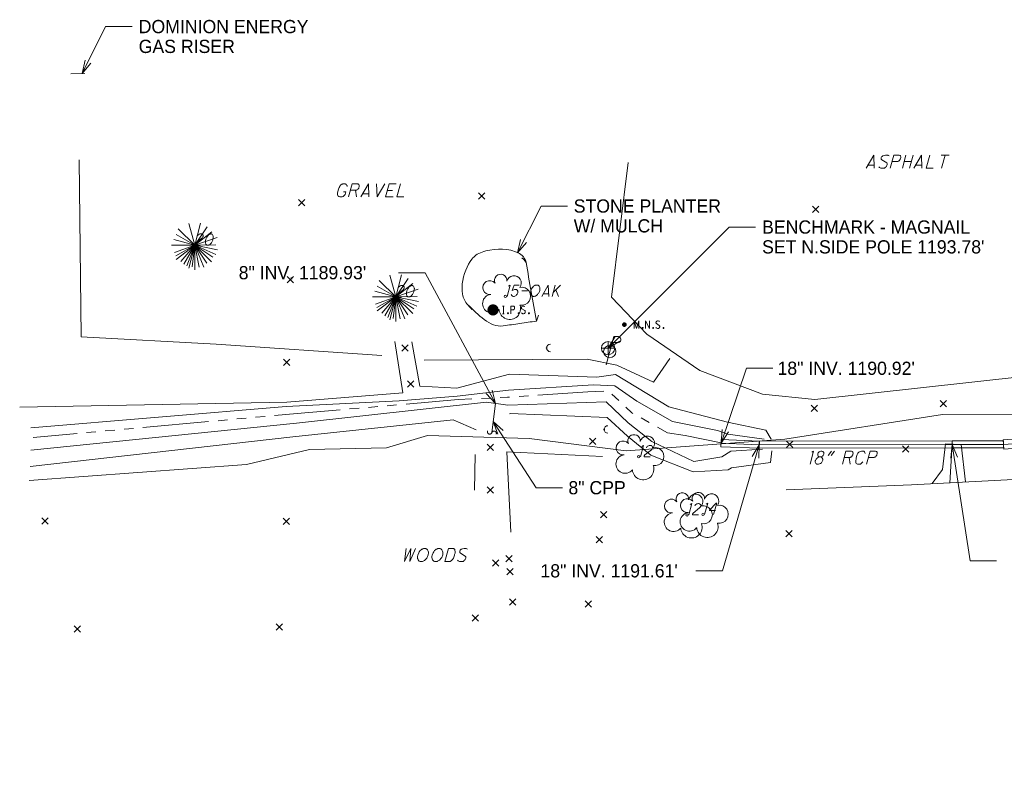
# Model space of a CAD drawing. Extents: x 2286160 to 2289356, y 637815 to 640647.
# Tile 39 of 52: x 2286945 to 2287154, y 640145 to 640307. Entities that reach past the tile are written whole.
import ezdxf

# ---------------------------------------------------------------- set-up
doc = ezdxf.new("R2010")
doc.units = 0
doc.header["$LTSCALE"] = 20
doc.header["$MEASUREMENT"] = 0
for name, pattern in [('DGN Style 1', [38.965558, 0.064835, -38.900723]), ('DGN Style 2', [64.834538, 38.900723, -25.933815]), ('DGN Style 5', [45.384177, 19.450361, -25.933815]), ('stream', [1.4, 0.7, -0.1, 0.1, -0.1, 0.1, -0.1, 0.1, -0.1])]:
    doc.linetypes.add(name, pattern=pattern)
for name, color, linetype, lineweight, true_color in [('DR_X_Ditch', 7, 'stream', 0, 0x40e0d0), ('DR_X_Storm_Sewer', 7, 'DGN Style 5', 0, 0x87cefa), ('RD_X_Fence', 7, 'fenceex', 0, 0xff1493), ('SV_X_Top_of_Bank', 7, 'DGN Style 2', 0, 0x548754)]:
    doc.layers.add(name, color=color, linetype=linetype, lineweight=lineweight, true_color=true_color)
for name, color, linetype, lineweight in [('DR_X_Text', 7, 'Continuous', 0), ('PV_X_Parking_Lot', 7, 'DGN Style 5', 0), ('PV_X_Text', 7, 'Continuous', 0), ('SV_P_Control_Cells_Set', 7, 'Continuous', 0), ('SV_P_Mon_Cells_Set', 7, 'Continuous', 0), ('SV_X_Break_Lines', 4, 'DGN Style 2', 0), ('SV_X_Control_Cells_Found', 7, 'Continuous', 0), ('SV_X_Random_Point', 7, 'Continuous', 0), ('SV_X_Text', 7, 'Continuous', 0), ('UT_X_Electric_Cells', 1, 'Continuous', 0), ('UT_X_Gas', 2, 'Continuous', 0), ('UT_X_Gas_Text', 7, 'Continuous', 0), ('UT_X_Misc_Cells', 7, 'Continuous', 0), ('VG_X_Cells', 3, 'Continuous', 0), ('VG_X_Flower_Bed', 3, 'DGN Style 1', 0), ('VG_X_Text', 7, 'Continuous', 0), ('VG_X_Tree_Line_Lt', 3, 'treelt', 0)]:
    doc.layers.add(name, color=color, linetype=linetype, lineweight=lineweight)
doc.styles.add('Slanted-Normal LS 0.50', font='font31.shx', dxfattribs={"height": 0.14})
doc.linetypes.add('fenceex', pattern='A,0.85,-0.075,[4,dgnlstyle-ODOT_Linestyles.shx,S=0.000793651,R=0,X=0,Y=0],-0.075', length=1)
doc.linetypes.add('treelt', pattern='A,-0.15,[6,dgnlstyle-ODOT_Linestyles.shx,S=0.002381,R=0,X=0,Y=0],-0.15', length=0.3)

# ---------------------------------------------------------------- blocks, each defined once
blk = doc.blocks.new('X_20')
at = {"layer": 'SV_X_Random_Point'}
for p, q in [((-0.067, -0.067), (0.067, 0.067)), ((-0.067, 0.067), (0.067, -0.067))]:
    blk.add_line(p, q, dxfattribs=at)
blk = doc.blocks.new('X_50')
at = {"layer": 'SV_X_Random_Point'}
for p, q in [((-0.067, -0.067), (0.067, 0.067)), ((-0.067, 0.067), (0.067, -0.067))]:
    blk.add_line(p, q, dxfattribs=at)
blk = doc.blocks.new('X_51')
at = {"layer": 'SV_X_Random_Point'}
for p, q in [((-0.067, -0.067), (0.067, 0.067)), ((-0.067, 0.067), (0.067, -0.067))]:
    blk.add_line(p, q, dxfattribs=at)
blk = doc.blocks.new('X_52')
at = {"layer": 'SV_X_Random_Point'}
for p, q in [((-0.067, -0.067), (0.067, 0.067)), ((-0.067, 0.067), (0.067, -0.067))]:
    blk.add_line(p, q, dxfattribs=at)
blk = doc.blocks.new('X_53')
at = {"layer": 'SV_X_Random_Point'}
for p, q in [((-0.067, -0.067), (0.067, 0.067)), ((-0.067, 0.067), (0.067, -0.067))]:
    blk.add_line(p, q, dxfattribs=at)
blk = doc.blocks.new('X_54')
at = {"layer": 'SV_X_Random_Point'}
for p, q in [((-0.067, -0.067), (0.067, 0.067)), ((-0.067, 0.067), (0.067, -0.067))]:
    blk.add_line(p, q, dxfattribs=at)
blk = doc.blocks.new('X_55')
at = {"layer": 'SV_X_Random_Point'}
for p, q in [((-0.067, -0.067), (0.067, 0.067)), ((-0.067, 0.067), (0.067, -0.067))]:
    blk.add_line(p, q, dxfattribs=at)
blk = doc.blocks.new('X_56')
at = {"layer": 'SV_X_Random_Point'}
for p, q in [((-0.067, -0.067), (0.067, 0.067)), ((-0.067, 0.067), (0.067, -0.067))]:
    blk.add_line(p, q, dxfattribs=at)
blk = doc.blocks.new('X_57')
at = {"layer": 'SV_X_Random_Point'}
for p, q in [((-0.067, -0.067), (0.067, 0.067)), ((-0.067, 0.067), (0.067, -0.067))]:
    blk.add_line(p, q, dxfattribs=at)
blk = doc.blocks.new('X_58')
at = {"layer": 'SV_X_Random_Point'}
for p, q in [((-0.067, -0.067), (0.067, 0.067)), ((-0.067, 0.067), (0.067, -0.067))]:
    blk.add_line(p, q, dxfattribs=at)
blk = doc.blocks.new('X_59')
at = {"layer": 'SV_X_Random_Point'}
for p, q in [((-0.067, -0.067), (0.067, 0.067)), ((-0.067, 0.067), (0.067, -0.067))]:
    blk.add_line(p, q, dxfattribs=at)
blk = doc.blocks.new('X_60')
at = {"layer": 'SV_X_Random_Point'}
for p, q in [((-0.067, -0.067), (0.067, 0.067)), ((-0.067, 0.067), (0.067, -0.067))]:
    blk.add_line(p, q, dxfattribs=at)
blk = doc.blocks.new('X_61')
at = {"layer": 'SV_X_Random_Point'}
for p, q in [((-0.067, -0.067), (0.067, 0.067)), ((-0.067, 0.067), (0.067, -0.067))]:
    blk.add_line(p, q, dxfattribs=at)
blk = doc.blocks.new('X_62')
at = {"layer": 'SV_X_Random_Point'}
for p, q in [((-0.067, -0.067), (0.067, 0.067)), ((-0.067, 0.067), (0.067, -0.067))]:
    blk.add_line(p, q, dxfattribs=at)
blk = doc.blocks.new('X_63')
at = {"layer": 'SV_X_Random_Point'}
for p, q in [((-0.067, -0.067), (0.067, 0.067)), ((-0.067, 0.067), (0.067, -0.067))]:
    blk.add_line(p, q, dxfattribs=at)
blk = doc.blocks.new('X_64')
at = {"layer": 'SV_X_Random_Point'}
for p, q in [((-0.067, -0.067), (0.067, 0.067)), ((-0.067, 0.067), (0.067, -0.067))]:
    blk.add_line(p, q, dxfattribs=at)
blk = doc.blocks.new('X_65')
at = {"layer": 'SV_X_Random_Point'}
for p, q in [((-0.067, -0.067), (0.067, 0.067)), ((-0.067, 0.067), (0.067, -0.067))]:
    blk.add_line(p, q, dxfattribs=at)
blk = doc.blocks.new('X_66')
at = {"layer": 'SV_X_Random_Point'}
for p, q in [((-0.067, -0.067), (0.067, 0.067)), ((-0.067, 0.067), (0.067, -0.067))]:
    blk.add_line(p, q, dxfattribs=at)
blk = doc.blocks.new('X_67')
at = {"layer": 'SV_X_Random_Point'}
for p, q in [((-0.067, -0.067), (0.067, 0.067)), ((-0.067, 0.067), (0.067, -0.067))]:
    blk.add_line(p, q, dxfattribs=at)
blk = doc.blocks.new('X_68')
at = {"layer": 'SV_X_Random_Point'}
for p, q in [((-0.067, -0.067), (0.067, 0.067)), ((-0.067, 0.067), (0.067, -0.067))]:
    blk.add_line(p, q, dxfattribs=at)
blk = doc.blocks.new('X_69')
at = {"layer": 'SV_X_Random_Point'}
for p, q in [((-0.067, -0.067), (0.067, 0.067)), ((-0.067, 0.067), (0.067, -0.067))]:
    blk.add_line(p, q, dxfattribs=at)
blk = doc.blocks.new('X_70')
at = {"layer": 'SV_X_Random_Point'}
for p, q in [((-0.067, -0.067), (0.067, 0.067)), ((-0.067, 0.067), (0.067, -0.067))]:
    blk.add_line(p, q, dxfattribs=at)
blk = doc.blocks.new('X_71')
at = {"layer": 'SV_X_Random_Point'}
for p, q in [((-0.067, -0.067), (0.067, 0.067)), ((-0.067, 0.067), (0.067, -0.067))]:
    blk.add_line(p, q, dxfattribs=at)
blk = doc.blocks.new('X_72')
at = {"layer": 'SV_X_Random_Point'}
for p, q in [((-0.067, -0.067), (0.067, 0.067)), ((-0.067, 0.067), (0.067, -0.067))]:
    blk.add_line(p, q, dxfattribs=at)
blk = doc.blocks.new('X_73')
at = {"layer": 'SV_X_Random_Point'}
for p, q in [((-0.067, -0.067), (0.067, 0.067)), ((-0.067, 0.067), (0.067, -0.067))]:
    blk.add_line(p, q, dxfattribs=at)
blk = doc.blocks.new('X_78')
at = {"layer": 'SV_X_Random_Point'}
for p, q in [((-0.067, -0.067), (0.067, 0.067)), ((-0.067, 0.067), (0.067, -0.067))]:
    blk.add_line(p, q, dxfattribs=at)
blk = doc.blocks.new('X_79')
at = {"layer": 'SV_X_Random_Point'}
for p, q in [((-0.067, -0.067), (0.067, 0.067)), ((-0.067, 0.067), (0.067, -0.067))]:
    blk.add_line(p, q, dxfattribs=at)
blk = doc.blocks.new('*U1690')
at = {"layer": 'DR_X_Text'}
for p, q in [((2287117.4, 640215.77), (2287116.71, 640214.85)), ((2287118.04, 640215.77), (2287117.35, 640214.85))]:
    blk.add_line(p, q, dxfattribs=at)
blk = doc.blocks.new('*U1691')
at = {"layer": 'DR_X_Text'}
blk.add_line((2287121.15, 640214.41), (2287121.39, 640212.97), dxfattribs=at)
at = {"layer": 'DR_X_Text', "flags": 128}
blk.add_lwpolyline([(2287119.73, 640212.97), (2287120.48, 640215.77), (2287121.54, 640215.77), (2287121.65, 640215.75), (2287121.78, 640215.71), (2287121.85, 640215.66), (2287121.89, 640215.62), (2287121.96, 640215.51), (2287121.98, 640215.4), (2287121.98, 640215.29), (2287121.96, 640215.11), (2287121.92, 640214.96), (2287121.87, 640214.87), (2287121.78, 640214.74), (2287121.67, 640214.58), (2287121.56, 640214.52), (2287121.48, 640214.47), (2287121.43, 640214.45), (2287121.37, 640214.43), (2287121.15, 640214.41), (2287120.11, 640214.41)], dxfattribs=at)
blk = doc.blocks.new('*U1717')
at = {"layer": 'VG_X_Text'}
blk.add_line((2287057.44, 640249.09), (2287056.33, 640249.09), dxfattribs=at)
at = {"layer": 'VG_X_Text', "flags": 128}
blk.add_lwpolyline([(2287055.99, 640248.52), (2287057.39, 640250.92), (2287057.48, 640248.52)], dxfattribs=at)
blk = doc.blocks.new('*U1718')
at = {"layer": 'VG_X_Text'}
for p, q in [((2287058.88, 640250.92), (2287058.24, 640248.52)), ((2287059.98, 640250.92), (2287058.46, 640249.39)), ((2287058.96, 640249.88), (2287059.52, 640248.52))]:
    blk.add_line(p, q, dxfattribs=at)
blk = doc.blocks.new('*U1740')
at = {"layer": 'PV_X_Text'}
blk.add_line((2287126.45, 640276.32), (2287125.15, 640276.32), dxfattribs=at)
at = {"layer": 'PV_X_Text', "flags": 128}
blk.add_lwpolyline([(2287124.75, 640275.66), (2287126.38, 640278.46), (2287126.49, 640275.66)], dxfattribs=at)
blk = doc.blocks.new('*U1741')
at = {"layer": 'PV_X_Text'}
for p, q in [((2287133.2, 640278.46), (2287132.45, 640275.66)), ((2287134.34, 640277.07), (2287132.82, 640277.07)), ((2287133.97, 640275.66), (2287134.72, 640278.46))]:
    blk.add_line(p, q, dxfattribs=at)
blk = doc.blocks.new('*U1742')
at = {"layer": 'PV_X_Text'}
blk.add_line((2287136.55, 640276.32), (2287135.25, 640276.32), dxfattribs=at)
at = {"layer": 'PV_X_Text', "flags": 128}
blk.add_lwpolyline([(2287134.85, 640275.66), (2287136.48, 640278.46), (2287136.59, 640275.66)], dxfattribs=at)
blk = doc.blocks.new('*U1743')
at = {"layer": 'PV_X_Text'}
for p, q in [((2287140.62, 640278.46), (2287142.37, 640278.46)), ((2287141.51, 640278.46), (2287140.76, 640275.66))]:
    blk.add_line(p, q, dxfattribs=at)
blk = doc.blocks.new('*U1744')
at = {"layer": 'PV_X_Text'}
blk.add_line((2287016.5, 640271), (2287016.74, 640269.57), dxfattribs=at)
at = {"layer": 'PV_X_Text', "flags": 128}
blk.add_lwpolyline([(2287015.08, 640269.57), (2287015.83, 640272.37), (2287016.89, 640272.37), (2287017, 640272.34), (2287017.13, 640272.3), (2287017.2, 640272.26), (2287017.24, 640272.21), (2287017.31, 640272.1), (2287017.33, 640271.99), (2287017.33, 640271.88), (2287017.31, 640271.7), (2287017.27, 640271.55), (2287017.22, 640271.46), (2287017.13, 640271.33), (2287017.02, 640271.18), (2287016.91, 640271.11), (2287016.83, 640271.06), (2287016.78, 640271.04), (2287016.72, 640271.02), (2287016.5, 640271), (2287015.46, 640271)], dxfattribs=at)
blk = doc.blocks.new('*U1745')
at = {"layer": 'PV_X_Text'}
blk.add_line((2287019.34, 640270.23), (2287018.04, 640270.23), dxfattribs=at)
at = {"layer": 'PV_X_Text', "flags": 128}
blk.add_lwpolyline([(2287017.64, 640269.57), (2287019.27, 640272.37), (2287019.38, 640269.57)], dxfattribs=at)
blk = doc.blocks.new('*U1746')
at = {"layer": 'PV_X_Text'}
blk.add_line((2287023.26, 640270.98), (2287024.34, 640270.98), dxfattribs=at)
at = {"layer": 'PV_X_Text', "flags": 128}
blk.add_lwpolyline([(2287025.16, 640272.37), (2287023.64, 640272.37), (2287022.89, 640269.57), (2287024.52, 640269.57)], dxfattribs=at)

msp = doc.modelspace()

# ---------------------------------------------------------------- hatches: boundary and pattern name
at = {"layer": 'SV_P_Control_Cells_Set'}
h = msp.add_hatch(color=256, dxfattribs=at)
edge = h.paths.add_edge_path()
edge.add_arc((2287073.52, 640242.54), 0.497, 0, 360)
at = {"layer": 'SV_P_Mon_Cells_Set'}
h = msp.add_hatch(color=256, dxfattribs=at)
edge = h.paths.add_edge_path()
edge.add_arc((2287045.68, 640245.66), 1.2, 0, 360)
at = {"layer": 'UT_X_Misc_Cells'}
h = msp.add_hatch(color=256, dxfattribs=at)
edge = h.paths.add_edge_path()
edge.add_arc((2287057.04, 640237.61), 0.2, 0, 360)
h = msp.add_hatch(color=256, dxfattribs=at)
edge = h.paths.add_edge_path()
edge.add_arc((2287069.22, 640220.34), 0.2, 0, 360)

# ---------------------------------------------------------------- linework, layer by layer
at = {"layer": 'DR_X_Ditch'}
msp.add_line((2287142.46, 640208.98), (2287142.92, 640216.08), dxfattribs=at)
at = {"layer": 'DR_X_Ditch', "flags": 128}
msp.add_lwpolyline([(2287094.02, 640217.5), (2287086.42, 640219.04), (2287082.66, 640219.61), (2287075.08, 640223.88), (2287070.19, 640228.47), (2287065.8, 640228.32), (2287048.73, 640227.18), (2287038.29, 640226.66), (2287004.18, 640223.73), (2286948.2, 640218.64)], dxfattribs=at)
at = {"layer": 'DR_X_Storm_Sewer'}
for p, q in [((2287045.44, 640219.68), (2287046.21, 640225.83)), ((2287093.99, 640216.7), (2287094.05, 640218.19)), ((2287153.78, 640218.17), (2287153.92, 640216.17)), ((2287102.06, 640216.38), (2287102.12, 640217.87)), ((2287102.09, 640216.38), (2287102.09, 640217.87)), ((2287142.98, 640216.42), (2287142.98, 640217.92)), ((2287142.98, 640216.42), (2287142.98, 640217.92)), ((2287153.85, 640216.42), (2287153.85, 640217.92))]:
    msp.add_line(p, q, dxfattribs=at)
at = {"layer": 'DR_X_Storm_Sewer', "flags": 128}
for points in [[(2287094.05, 640218.19), (2287102.12, 640217.87)], [(2287168.12, 640219.19), (2287153.78, 640218.17)], [(2287168.19, 640218.19), (2287153.85, 640217.17)], [(2287093.99, 640216.7), (2287102.06, 640216.38)], [(2287094.02, 640217.44), (2287102.09, 640217.12)], [(2287102.09, 640217.87), (2287142.98, 640217.92)], [(2287102.09, 640217.12), (2287142.98, 640217.17)], [(2287102.09, 640216.38), (2287142.98, 640216.42)], [(2287142.98, 640217.92), (2287153.85, 640217.92)], [(2287142.98, 640217.17), (2287153.85, 640217.17)], [(2287142.98, 640216.42), (2287153.85, 640216.42)], [(2287168.26, 640217.19), (2287153.92, 640216.17)]]:
    msp.add_lwpolyline(points, dxfattribs=at)
at = {"layer": 'DR_X_Storm_Sewer'}
for centre, start, end in [((2287044.97, 640219.85), 159.7503, 339.7503), ((2287045.9, 640219.51), 339.7503, 159.7503)]:
    msp.add_arc(centre, 0.49, start, end, dxfattribs=at)
at = {"layer": 'DR_X_Text'}
for p, q in [((2287025.68, 640253.54), (2287031.28, 640253.54)), ((2287046.21, 640225.83), (2287031.28, 640253.54)), ((2287094.02, 640217.44), (2287099.4, 640233.3)), ((2287105, 640233.3), (2287099.4, 640233.3)), ((2287045.73, 640222.06), (2287054.83, 640208.01)), ((2287102.09, 640217.12), (2287094.29, 640190.41)), ((2287142.98, 640217.17), (2287146.81, 640192.49)), ((2287060.43, 640208.01), (2287054.83, 640208.01)), ((2287152.41, 640192.49), (2287146.81, 640192.49)), ((2287088.69, 640190.41), (2287094.29, 640190.41))]:
    msp.add_line(p, q, dxfattribs=at)
at = {"layer": 'DR_X_Text', "flags": 128}
for points in [[(2287045.49, 640228.63), (2287046.21, 640225.83), (2287044.26, 640227.97)], [(2287046.67, 640219.32), (2287045.73, 640222.06), (2287047.84, 640220.09)], [(2287095.58, 640219.87), (2287094.02, 640217.44), (2287094.26, 640220.32)], [(2287100.63, 640214.63), (2287102.09, 640217.12), (2287101.98, 640214.24)], [(2287142.71, 640214.29), (2287142.98, 640217.17), (2287144.1, 640214.51)], [(2287112.89, 640212.97), (2287113.63, 640215.77), (2287113.22, 640215.53)], [(2287115.08, 640214.52), (2287115.24, 640214.56), (2287115.37, 640214.63), (2287115.5, 640214.71), (2287115.63, 640214.85), (2287115.7, 640214.96), (2287115.77, 640215.09), (2287115.81, 640215.24), (2287115.81, 640215.33), (2287115.79, 640215.46), (2287115.72, 640215.57), (2287115.57, 640215.71), (2287115.37, 640215.77), (2287115.33, 640215.77), (2287115.28, 640215.77), (2287115.13, 640215.75), (2287114.93, 640215.66), (2287114.82, 640215.6), (2287114.71, 640215.51), (2287114.62, 640215.38), (2287114.53, 640215.2), (2287114.51, 640215.07), (2287114.51, 640214.89), (2287114.53, 640214.8), (2287114.58, 640214.71), (2287114.66, 640214.63), (2287114.75, 640214.56), (2287114.91, 640214.52), (2287115.08, 640214.52), (2287115.22, 640214.47), (2287115.33, 640214.41), (2287115.41, 640214.34), (2287115.46, 640214.27), (2287115.5, 640214.21), (2287115.52, 640214.14), (2287115.55, 640214.05), (2287115.55, 640213.99), (2287115.55, 640213.81), (2287115.52, 640213.7), (2287115.46, 640213.55), (2287115.39, 640213.44), (2287115.28, 640213.3), (2287115.08, 640213.15), (2287114.88, 640213.04), (2287114.64, 640212.97), (2287114.49, 640212.97), (2287114.31, 640213.02), (2287114.22, 640213.06), (2287114.11, 640213.15), (2287114.02, 640213.28), (2287113.98, 640213.39), (2287113.96, 640213.55), (2287113.98, 640213.7), (2287114, 640213.79), (2287114.07, 640213.94), (2287114.14, 640214.05), (2287114.2, 640214.14), (2287114.27, 640214.21), (2287114.33, 640214.27), (2287114.47, 640214.36), (2287114.64, 640214.45), (2287114.75, 640214.49), (2287114.91, 640214.52)], [(2287124.54, 640215.22), (2287124.5, 640215.46), (2287124.43, 640215.6), (2287124.34, 640215.68), (2287124.25, 640215.73), (2287124.03, 640215.77), (2287123.79, 640215.77), (2287123.46, 640215.68), (2287123.24, 640215.55), (2287123.13, 640215.44), (2287123, 640215.29), (2287122.86, 640215.05), (2287122.73, 640214.6), (2287122.64, 640214.27), (2287122.56, 640213.55), (2287122.58, 640213.28), (2287122.62, 640213.17), (2287122.75, 640213.06), (2287122.89, 640213.02), (2287123.04, 640212.97), (2287123.24, 640212.97), (2287123.44, 640212.99), (2287123.53, 640213.02), (2287123.61, 640213.06), (2287123.72, 640213.15), (2287123.86, 640213.26), (2287123.99, 640213.39), (2287124.08, 640213.5)], [(2287124.85, 640212.97), (2287125.6, 640215.77), (2287126.66, 640215.77), (2287126.77, 640215.75), (2287126.9, 640215.71), (2287126.97, 640215.66), (2287127.01, 640215.62), (2287127.08, 640215.51), (2287127.1, 640215.4), (2287127.1, 640215.22), (2287127.03, 640214.96), (2287126.99, 640214.87), (2287126.9, 640214.74), (2287126.79, 640214.58), (2287126.68, 640214.52), (2287126.59, 640214.47), (2287126.48, 640214.43), (2287126.28, 640214.41), (2287125.22, 640214.41)]]:
    msp.add_lwpolyline(points, dxfattribs=at)
at = {"layer": 'PV_X_Parking_Lot', "flags": 128}
for points in [[(2286957.97, 640277.44), (2286958.41, 640239.97), (2286987.01, 640238.38), (2287022.12, 640236)], [(2287074.29, 640276.88), (2287070.81, 640248.37), (2287078.28, 640240.55), (2287089.51, 640232.8), (2287102.81, 640227.81), (2287113.89, 640226.69), (2287161.7, 640232), (2287211.31, 640235.03), (2287256.38, 640236.01), (2287256.75, 640245.35)], [(2287031.09, 640235.04), (2287065.65, 640235.26), (2287071.91, 640233.99), (2287079.71, 640230.34), (2287083.13, 640235.34)]]:
    msp.add_lwpolyline(points, dxfattribs=at)
at = {"layer": 'PV_X_Text', "flags": 128}
for points in [[(2287129.6, 640278.26), (2287129.45, 640278.35), (2287129.32, 640278.41), (2287129.1, 640278.46), (2287128.92, 640278.46), (2287128.85, 640278.46), (2287128.54, 640278.39), (2287128.39, 640278.32), (2287128.28, 640278.26), (2287128.13, 640278.15), (2287128.04, 640278.06), (2287127.97, 640277.9), (2287127.95, 640277.77), (2287127.95, 640277.6), (2287128.08, 640277.44), (2287129.12, 640276.78), (2287129.21, 640276.69), (2287129.23, 640276.6), (2287129.23, 640276.52), (2287129.21, 640276.41), (2287129.16, 640276.27), (2287129.14, 640276.21), (2287129.1, 640276.12), (2287129.01, 640276.01), (2287128.94, 640275.92), (2287128.81, 640275.79), (2287128.63, 640275.7), (2287128.54, 640275.68), (2287128.35, 640275.66), (2287128.04, 640275.66), (2287127.86, 640275.7), (2287127.6, 640275.85), (2287127.46, 640275.99)], [(2287129.84, 640275.66), (2287130.59, 640278.46), (2287131.65, 640278.46), (2287131.76, 640278.43), (2287131.89, 640278.39), (2287131.96, 640278.35), (2287132.01, 640278.3), (2287132.07, 640278.19), (2287132.09, 640278.08), (2287132.09, 640277.9), (2287132.03, 640277.64), (2287131.98, 640277.55), (2287131.89, 640277.42), (2287131.78, 640277.26), (2287131.67, 640277.2), (2287131.59, 640277.15), (2287131.48, 640277.11), (2287131.28, 640277.09), (2287130.22, 640277.09)], [(2287138.22, 640278.46), (2287137.47, 640275.66), (2287138.99, 640275.66)], [(2287014.75, 640271.81), (2287014.78, 640271.92), (2287014.73, 640272.03), (2287014.64, 640272.15), (2287014.53, 640272.28), (2287014.42, 640272.32), (2287014.36, 640272.34), (2287014.22, 640272.37), (2287013.96, 640272.37), (2287013.85, 640272.34), (2287013.76, 640272.32), (2287013.67, 640272.28), (2287013.45, 640272.15), (2287013.3, 640271.99), (2287013.19, 640271.81), (2287013.08, 640271.57), (2287012.95, 640271.22), (2287012.81, 640270.76), (2287012.75, 640270.38), (2287012.75, 640270.09), (2287012.81, 640269.83), (2287012.9, 640269.74), (2287013.01, 640269.65), (2287013.23, 640269.57), (2287013.48, 640269.57), (2287013.74, 640269.61), (2287013.83, 640269.65), (2287013.94, 640269.7), (2287014.05, 640269.79), (2287014.16, 640269.92), (2287014.31, 640270.12), (2287014.45, 640270.67), (2287013.98, 640270.67)], [(2287021.01, 640272.37), (2287021.15, 640269.57), (2287022.76, 640272.37)], [(2287026.04, 640272.37), (2287025.29, 640269.57), (2287026.81, 640269.57)]]:
    msp.add_lwpolyline(points, dxfattribs=at)
at = {"layer": 'RD_X_Fence', "flags": 128}
msp.add_lwpolyline([(2287107.81, 640207.57), (2287134.37, 640208.6), (2287185.8, 640211.3), (2287187.63, 640211.28), (2287219.59, 640212.23), (2287231.07, 640208.34), (2287244.39, 640203.32), (2287280.18, 640189.48), (2287303.31, 640157.04), (2287325.34, 640132.96), (2287325.58, 640119.58), (2287327.5, 640009.59)], dxfattribs=at)
at = {"layer": 'SV_P_Control_Cells_Set', "flags": 128}
for points in [[(2287075.61, 640241.74), (2287075.61, 640243.34), (2287076.12, 640241.74), (2287076.6, 640243.34), (2287076.6, 640241.74)], [(2287077.98, 640241.74), (2287077.98, 640243.34), (2287078.81, 640241.74), (2287078.81, 640243.34)], [(2287080.96, 640243.22), (2287080.93, 640243.25), (2287080.9, 640243.28), (2287080.8, 640243.31), (2287080.68, 640243.34), (2287080.59, 640243.34), (2287080.56, 640243.34), (2287080.42, 640243.3), (2287080.3, 640243.22), (2287080.22, 640243.12), (2287080.2, 640243.02), (2287080.2, 640242.95), (2287080.22, 640242.85), (2287080.31, 640242.76), (2287080.91, 640242.38), (2287080.97, 640242.33), (2287080.99, 640242.28), (2287081.01, 640242.2), (2287081.01, 640242.13), (2287081, 640242.05), (2287080.99, 640242), (2287080.97, 640241.94), (2287080.95, 640241.89), (2287080.92, 640241.85), (2287080.89, 640241.81), (2287080.86, 640241.79), (2287080.81, 640241.76), (2287080.78, 640241.75), (2287080.68, 640241.74), (2287080.53, 640241.74), (2287080.43, 640241.76), (2287080.28, 640241.85), (2287080.2, 640241.93)], [(2287077.37, 640241.95), (2287077.43, 640241.95), (2287077.46, 640241.93), (2287077.5, 640241.88), (2287077.5, 640241.81), (2287077.46, 640241.76), (2287077.43, 640241.74), (2287077.37, 640241.74), (2287077.34, 640241.76), (2287077.31, 640241.81), (2287077.31, 640241.88), (2287077.34, 640241.93), (2287077.37, 640241.95)], [(2287079.59, 640241.95), (2287079.64, 640241.95), (2287079.68, 640241.93), (2287079.71, 640241.88), (2287079.71, 640241.81), (2287079.68, 640241.76), (2287079.64, 640241.74), (2287079.59, 640241.74), (2287079.56, 640241.76), (2287079.52, 640241.81), (2287079.52, 640241.88), (2287079.56, 640241.93), (2287079.59, 640241.95)], [(2287081.77, 640241.95), (2287081.83, 640241.95), (2287081.86, 640241.93), (2287081.89, 640241.88), (2287081.89, 640241.81), (2287081.86, 640241.76), (2287081.83, 640241.74), (2287081.77, 640241.74), (2287081.74, 640241.76), (2287081.71, 640241.81), (2287081.71, 640241.88), (2287081.74, 640241.93), (2287081.77, 640241.95)]]:
    msp.add_lwpolyline(points, dxfattribs=at)
at = {"layer": 'SV_P_Mon_Cells_Set', "flags": 128}
for points in [[(2287047.7, 640246.46), (2287048.05, 640246.46)], [(2287047.87, 640244.86), (2287047.87, 640246.46)], [(2287049.44, 640244.86), (2287049.44, 640246.46), (2287049.97, 640246.46), (2287050.02, 640246.45), (2287050.1, 640246.42), (2287050.13, 640246.4), (2287050.17, 640246.37), (2287050.21, 640246.31), (2287050.24, 640246.24), (2287050.26, 640246.14), (2287050.26, 640245.99), (2287050.25, 640245.94), (2287050.23, 640245.87), (2287050.19, 640245.78), (2287050.14, 640245.74), (2287050.11, 640245.72), (2287050.05, 640245.69), (2287049.97, 640245.68), (2287049.44, 640245.68)], [(2287052.45, 640246.35), (2287052.42, 640246.37), (2287052.39, 640246.4), (2287052.29, 640246.43), (2287052.17, 640246.46), (2287052.08, 640246.46), (2287052.05, 640246.46), (2287051.91, 640246.42), (2287051.79, 640246.35), (2287051.71, 640246.24), (2287051.69, 640246.14), (2287051.69, 640246.07), (2287051.71, 640245.97), (2287051.8, 640245.88), (2287052.4, 640245.5), (2287052.46, 640245.45), (2287052.48, 640245.4), (2287052.5, 640245.32), (2287052.5, 640245.25), (2287052.49, 640245.17), (2287052.48, 640245.12), (2287052.46, 640245.06), (2287052.44, 640245.01), (2287052.41, 640244.97), (2287052.38, 640244.93), (2287052.35, 640244.91), (2287052.3, 640244.88), (2287052.27, 640244.87), (2287052.17, 640244.86), (2287052.02, 640244.86), (2287051.92, 640244.88), (2287051.77, 640244.97), (2287051.69, 640245.05)], [(2287047.7, 640244.86), (2287048.05, 640244.86)], [(2287048.83, 640245.07), (2287048.89, 640245.07), (2287048.92, 640245.05), (2287048.95, 640245), (2287048.95, 640244.93), (2287048.92, 640244.88), (2287048.89, 640244.86), (2287048.83, 640244.86), (2287048.8, 640244.88), (2287048.77, 640244.93), (2287048.77, 640245), (2287048.8, 640245.05), (2287048.83, 640245.07)], [(2287051.08, 640245.07), (2287051.14, 640245.07), (2287051.17, 640245.05), (2287051.2, 640245), (2287051.2, 640244.93), (2287051.17, 640244.88), (2287051.14, 640244.86), (2287051.08, 640244.86), (2287051.05, 640244.88), (2287051.01, 640244.93), (2287051.01, 640245), (2287051.05, 640245.05), (2287051.08, 640245.07)], [(2287053.26, 640245.07), (2287053.32, 640245.07), (2287053.35, 640245.05), (2287053.38, 640245), (2287053.38, 640244.93), (2287053.35, 640244.88), (2287053.32, 640244.86), (2287053.26, 640244.86), (2287053.23, 640244.88), (2287053.2, 640244.93), (2287053.2, 640245), (2287053.23, 640245.05), (2287053.26, 640245.07)]]:
    msp.add_lwpolyline(points, dxfattribs=at)
at = {"layer": 'SV_X_Break_Lines'}
msp.add_line((2287041.73, 640207.49), (2287041.87, 640215.02), dxfattribs=at)
at = {"layer": 'SV_X_Break_Lines', "flags": 128}
for points in [[(2287103.13, 640218.29), (2287095.44, 640219.32), (2287093.25, 640220.12), (2287083.69, 640222), (2287076.18, 640226.36), (2287071.52, 640229.55), (2287066.96, 640229.82), (2287048.98, 640228.65), (2287038.09, 640227.36), (2287025.79, 640226.42), (2287001.84, 640225.21), (2286947.73, 640220.68)], [(2287102.78, 640216.2), (2287096.07, 640215.75), (2287094.14, 640214.57), (2287088.21, 640213.56), (2287079.31, 640217.76), (2287074.31, 640221.73), (2287069.64, 640226.21), (2287048.83, 640225.49), (2287044.32, 640226.09), (2287004.06, 640221.65), (2286947.74, 640215.99)], [(2287068.9, 640214.59), (2287048.58, 640215.6), (2287049.46, 640198.56)]]:
    msp.add_lwpolyline(points, dxfattribs=at)
at = {"layer": 'SV_X_Break_Lines'}
msp.add_open_spline([(2287054.88, 640243.29), (2287054.15, 640247.43), (2287053.41, 640251.58), (2287052.68, 640255.72), (2287052.03, 640259.38), (2287043.8, 640259.11), (2287041.58, 640256.86), (2287039.56, 640254.8), (2287037.87, 640249.09), (2287040.36, 640246.74), (2287042.49, 640244.73), (2287044.98, 640241.87), (2287047.86, 640242.28), (2287050.2, 640242.62), (2287052.54, 640242.95), (2287054.88, 640243.29)], degree=3, knots=[0, 0, 0, 0, 0.253542, 0.253542, 0.253542, 0.477548, 0.477548, 0.477548, 0.682168, 0.682168, 0.682168, 0.85748, 0.85748, 0.85748, 1, 1, 1, 1], dxfattribs=at)
at = {"layer": 'SV_X_Control_Cells_Found'}
for p, q in [((2287070.06, 640238.97), (2287070.06, 640236.15)), ((2287068.65, 640237.56), (2287071.47, 640237.56))]:
    msp.add_line(p, q, dxfattribs=at)
msp.add_circle((2287070.06, 640237.56), 1.41, dxfattribs=at)
at = {"layer": 'SV_X_Text'}
for p in [(2287070.06, 640237.56), (2287101.3, 640263.21)]:
    msp.add_line(p, (2287095.7, 640263.21), dxfattribs=at)
at = {"layer": 'SV_X_Text', "flags": 128}
msp.add_lwpolyline([(2287072.54, 640239.04), (2287070.06, 640237.56), (2287071.54, 640240.03)], dxfattribs=at)
at = {"layer": 'SV_X_Top_of_Bank', "flags": 128}
for points in [[(2287024.86, 640238.96), (2287026.55, 640228.12), (2287001.96, 640226.11), (2286945.36, 640225.06)], [(2287104.62, 640218.26), (2287103.52, 640220.2), (2287095.39, 640221.92), (2287082.94, 640225.14), (2287071.64, 640231.97), (2287067.71, 640231.42), (2287049.14, 640232.06), (2287038.01, 640229.1), (2287030.19, 640229.54), (2287028.47, 640238.93)], [(2287042.1, 640220.28), (2287037.26, 640222.35), (2287003.28, 640218.78), (2286947.59, 640212.49)], [(2287104.76, 640215.79), (2287104.47, 640213.32), (2287096.24, 640212.23), (2287095.48, 640211.8), (2287088.08, 640211.39), (2287079.1, 640214.9), (2287074.19, 640218.92), (2287069.87, 640222.89), (2287049.34, 640223.73), (2287049.19, 640223.63)], [(2287145.83, 640209.23), (2287144.87, 640217.13), (2287144.84, 640217.14), (2287141.57, 640217.33), (2287140.94, 640211.88), (2287138.76, 640208.87)]]:
    msp.add_lwpolyline(points, dxfattribs=at)
at = {"layer": 'UT_X_Electric_Cells'}
for p, q in [((2287071.28, 640240.02), (2287069.67, 640234.02)), ((2287071.28, 640240.02), (2287072.13, 640240.02)), ((2287070.93, 640238.74), (2287072.13, 640238.74))]:
    msp.add_line(p, q, dxfattribs=at)
msp.add_circle((2287070.42, 640236.82), 1.3, dxfattribs=at)
msp.add_arc((2287072.14, 640239.38), 0.638, 268.8767, 91.1233, dxfattribs=at)
at = {"layer": 'UT_X_Gas'}
msp.add_line((2286956.19, 640295.67), (2286959.19, 640295.73), dxfattribs=at)
at = {"layer": 'UT_X_Gas_Text'}
for p in [(2286958.59, 640295.72), (2286969.18, 640305.66)]:
    msp.add_line(p, (2286963.58, 640305.66), dxfattribs=at)
at = {"layer": 'UT_X_Gas_Text', "flags": 128}
msp.add_lwpolyline([(2286960.47, 640297.91), (2286958.59, 640295.72), (2286959.22, 640298.54)], dxfattribs=at)
at = {"layer": 'UT_X_Misc_Cells'}
for centre in [(2287057.84, 640237.61), (2287070.02, 640220.34)]:
    msp.add_arc(centre, 0.8, 90, 270, dxfattribs=at)
at = {"layer": 'VG_X_Cells'}
for p, q in [((2286982.45, 640259.36), (2286981.22, 640263.97)), ((2286982.45, 640259.36), (2286983.71, 640264.06)), ((2286982.45, 640259.36), (2286978.96, 640262.84)), ((2286982.45, 640259.36), (2286985.11, 640263.24)), ((2286982.45, 640259.36), (2286986.11, 640262.16)), ((2286982.45, 640259.36), (2286978.04, 640260.54)), ((2286982.45, 640259.36), (2286978.54, 640261.65)), ((2286982.45, 640259.36), (2286987.19, 640260.96)), ((2286977.52, 640259.36), (2286982.45, 640259.36)), ((2286982.45, 640259.36), (2286978.16, 640257.8)), ((2286982.45, 640259.36), (2286978.47, 640257.08)), ((2286982.45, 640259.36), (2286978.54, 640256.36)), ((2286982.45, 640259.36), (2286979.51, 640255.89)), ((2286982.45, 640259.36), (2286980.13, 640255.34)), ((2286982.45, 640259.36), (2286980.79, 640255.02)), ((2286982.45, 640259.36), (2286981.19, 640254.5)), ((2286982.45, 640259.36), (2286981.91, 640254.77)), ((2286982.45, 640259.36), (2286986.96, 640259.45)), ((2286982.45, 640254.12), (2286982.45, 640259.36)), ((2286982.45, 640259.36), (2286983.37, 640254.72)), ((2286982.45, 640259.36), (2286984.38, 640254.69)), ((2286982.45, 640259.36), (2286984.99, 640255.56)), ((2286982.45, 640259.36), (2286986.04, 640255.84)), ((2286982.45, 640259.36), (2286986.27, 640256.8)), ((2286982.45, 640259.36), (2286986.92, 640257.42)), ((2286982.45, 640259.36), (2286987.28, 640258.4)), ((2287025.06, 640248.42), (2287021.57, 640251.91)), ((2287025.06, 640248.42), (2287023.82, 640253.03)), ((2287025.06, 640248.42), (2287026.31, 640253.12)), ((2287025.06, 640248.42), (2287027.71, 640252.31)), ((2287025.06, 640248.42), (2287020.64, 640249.6)), ((2287025.06, 640248.42), (2287021.15, 640250.72)), ((2287025.06, 640248.42), (2287028.71, 640251.23)), ((2287025.06, 640248.42), (2287029.79, 640250.03)), ((2287020.12, 640248.42), (2287025.06, 640248.42)), ((2287025.06, 640248.42), (2287020.77, 640246.86)), ((2287025.06, 640248.42), (2287021.07, 640246.14)), ((2287025.06, 640248.42), (2287021.15, 640245.43)), ((2287025.06, 640248.42), (2287022.11, 640244.95)), ((2287025.06, 640248.42), (2287022.74, 640244.41)), ((2287025.06, 640248.42), (2287023.39, 640244.08)), ((2287025.06, 640248.42), (2287023.79, 640243.56)), ((2287025.06, 640248.42), (2287024.52, 640243.83)), ((2287025.06, 640248.42), (2287029.57, 640248.51)), ((2287025.06, 640243.18), (2287025.06, 640248.42)), ((2287025.06, 640248.42), (2287025.98, 640243.78)), ((2287025.06, 640248.42), (2287026.99, 640243.75)), ((2287025.06, 640248.42), (2287027.59, 640244.63)), ((2287025.06, 640248.42), (2287028.65, 640244.9)), ((2287025.06, 640248.42), (2287028.88, 640245.87)), ((2287025.06, 640248.42), (2287029.52, 640246.48)), ((2287025.06, 640248.42), (2287029.89, 640247.46))]:
    msp.add_line(p, q, dxfattribs=at)
for centre in [(2287048.28, 640248.52), (2287076.54, 640214.56), (2287086.79, 640202.25), (2287090.17, 640202.34)]:
    msp.add_circle(centre, 0.24, dxfattribs=at)
for centre, radius, start, end in [((2287044.97, 640250.39), 1.47, 39.0625, 279.5412), ((2287047.3, 640251.89), 1.32, 354.0047, 205.9741), ((2287050.11, 640251.35), 1.55, 323.83, 165.0376), ((2287051.74, 640248.56), 1.91, 259.1453, 101.4596), ((2287045.43, 640246.98), 1.97, 96.1722, 320.5737), ((2287049.23, 640245.92), 2.28, 184.9476, 19.4572), ((2287075.56, 640217.93), 1.32, 354.0047, 205.9741), ((2287078.37, 640217.39), 1.55, 323.83, 165.0376), ((2287073.23, 640216.43), 1.47, 39.0625, 279.5412), ((2287080, 640214.6), 1.91, 259.1453, 101.4596), ((2287073.69, 640213.02), 1.97, 96.1722, 320.5737), ((2287077.49, 640211.96), 2.28, 184.9476, 19.4572), ((2287083.48, 640204.11), 1.47, 39.0625, 279.5412), ((2287085.8, 640205.61), 1.32, 354.0047, 205.9741), ((2287086.86, 640204.21), 1.47, 39.0625, 279.5412), ((2287088.61, 640205.08), 1.55, 323.83, 165.0376), ((2287089.18, 640205.71), 1.32, 354.0047, 205.9741), ((2287091.99, 640205.17), 1.55, 323.83, 165.0376), ((2287090.25, 640202.28), 1.91, 259.1453, 101.4596), ((2287093.63, 640202.38), 1.91, 259.1453, 101.4596), ((2287083.93, 640200.7), 1.97, 96.1722, 320.5737), ((2287087.31, 640200.8), 1.97, 96.1722, 320.5737), ((2287087.73, 640199.64), 2.28, 184.9476, 19.4572), ((2287091.11, 640199.74), 2.28, 184.9476, 19.4572)]:
    msp.add_arc(centre, radius, start, end, dxfattribs=at)
at = {"layer": 'VG_X_Flower_Bed'}
for centre, radius, start, end in [((2287046.6, 640251.12), 7.62, 37.1189, 215.0061), ((2287043.53, 640247.69), 12.18, 338.8345, 41.2766), ((2287049.76, 640254.02), 11.89, 217.737, 295.4972)]:
    msp.add_arc(centre, radius, start, end, dxfattribs=at)
at = {"layer": 'VG_X_Text'}
for p, q in [((2287050.88, 640257.72), (2287055.87, 640267.66)), ((2287061.47, 640267.66), (2287055.87, 640267.66)), ((2287051.81, 640249.73), (2287052.98, 640249.73))]:
    msp.add_line(p, q, dxfattribs=at)
at = {"layer": 'VG_X_Text', "flags": 128}
for points in [[(2286982.96, 640261.27), (2286983.06, 640261.44), (2286983.11, 640261.49), (2286983.23, 640261.59), (2286983.41, 640261.7), (2286983.55, 640261.74), (2286983.68, 640261.76), (2286983.79, 640261.76), (2286983.91, 640261.74), (2286983.96, 640261.72), (2286984.08, 640261.66), (2286984.17, 640261.57), (2286984.23, 640261.47), (2286984.25, 640261.36), (2286984.25, 640261.23), (2286984.21, 640261.13), (2286984.17, 640261.04), (2286984.08, 640260.93), (2286984, 640260.85), (2286982.6, 640259.73), (2286982.56, 640259.68), (2286982.53, 640259.62), (2286982.51, 640259.58), (2286982.45, 640259.36), (2286983.74, 640259.36)], [(2286985.89, 640261.76), (2286985.93, 640261.76), (2286986, 640261.74), (2286986.1, 640261.7), (2286986.21, 640261.61), (2286986.29, 640261.49), (2286986.38, 640261.23), (2286986.4, 640261.1), (2286986.38, 640260.76), (2286986.32, 640260.53), (2286986.31, 640260.45), (2286986.23, 640260.26), (2286986.1, 640260.02), (2286986, 640259.87), (2286985.89, 640259.72), (2286985.74, 640259.56), (2286985.63, 640259.47), (2286985.51, 640259.41), (2286985.42, 640259.38), (2286985.32, 640259.36), (2286985.15, 640259.36), (2286985.04, 640259.39), (2286984.91, 640259.51), (2286984.83, 640259.6), (2286984.76, 640259.87), (2286984.74, 640260.09), (2286984.76, 640260.28), (2286984.83, 640260.62), (2286984.89, 640260.79), (2286984.95, 640260.93), (2286985.02, 640261.08), (2286985.15, 640261.27), (2286985.25, 640261.38), (2286985.32, 640261.45), (2286985.4, 640261.53), (2286985.47, 640261.59), (2286985.59, 640261.66), (2286985.72, 640261.72), (2286985.83, 640261.76), (2286985.89, 640261.76)], [(2287052.76, 640259.91), (2287050.88, 640257.72), (2287051.51, 640260.54)], [(2287025.57, 640250.33), (2287025.66, 640250.5), (2287025.72, 640250.56), (2287025.83, 640250.65), (2287026.02, 640250.76), (2287026.15, 640250.8), (2287026.29, 640250.82), (2287026.4, 640250.82), (2287026.51, 640250.8), (2287026.57, 640250.78), (2287026.68, 640250.73), (2287026.78, 640250.63), (2287026.83, 640250.54), (2287026.85, 640250.42), (2287026.85, 640250.29), (2287026.81, 640250.2), (2287026.78, 640250.1), (2287026.68, 640249.99), (2287026.61, 640249.91), (2287025.21, 640248.8), (2287025.17, 640248.74), (2287025.13, 640248.69), (2287025.11, 640248.65), (2287025.06, 640248.42), (2287026.34, 640248.42)], [(2287028.5, 640250.82), (2287028.53, 640250.82), (2287028.61, 640250.8), (2287028.7, 640250.76), (2287028.82, 640250.67), (2287028.89, 640250.56), (2287028.99, 640250.29), (2287029.01, 640250.16), (2287028.99, 640249.82), (2287028.93, 640249.59), (2287028.91, 640249.52), (2287028.84, 640249.33), (2287028.7, 640249.08), (2287028.61, 640248.93), (2287028.5, 640248.78), (2287028.34, 640248.63), (2287028.23, 640248.53), (2287028.12, 640248.48), (2287028.02, 640248.44), (2287027.93, 640248.42), (2287027.76, 640248.42), (2287027.65, 640248.46), (2287027.51, 640248.57), (2287027.44, 640248.67), (2287027.36, 640248.93), (2287027.34, 640249.16), (2287027.36, 640249.35), (2287027.44, 640249.69), (2287027.49, 640249.86), (2287027.55, 640249.99), (2287027.63, 640250.14), (2287027.76, 640250.33), (2287027.85, 640250.44), (2287027.93, 640250.52), (2287028, 640250.59), (2287028.08, 640250.65), (2287028.19, 640250.73), (2287028.33, 640250.78), (2287028.44, 640250.82), (2287028.5, 640250.82)], [(2287048.65, 640248.52), (2287049.28, 640250.92), (2287048.94, 640250.72)], [(2287051.25, 640250.92), (2287050.13, 640250.92), (2287049.75, 640249.79), (2287050.23, 640249.96), (2287050.3, 640249.98), (2287050.4, 640250), (2287050.49, 640250), (2287050.59, 640249.98), (2287050.64, 640249.96), (2287050.72, 640249.92), (2287050.81, 640249.85), (2287050.85, 640249.79), (2287050.89, 640249.71), (2287050.91, 640249.66), (2287050.93, 640249.58), (2287050.94, 640249.49), (2287050.93, 640249.3), (2287050.91, 640249.24), (2287050.87, 640249.13), (2287050.81, 640249), (2287050.66, 640248.83), (2287050.57, 640248.73), (2287050.43, 640248.64), (2287050.3, 640248.56), (2287050.15, 640248.52), (2287050.04, 640248.52), (2287049.9, 640248.54), (2287049.85, 640248.56), (2287049.77, 640248.6), (2287049.7, 640248.66), (2287049.66, 640248.71), (2287049.6, 640248.81), (2287049.56, 640248.88), (2287049.55, 640249.02)], [(2287054.76, 640250.9), (2287054.7, 640250.89), (2287054.63, 640250.87), (2287054.52, 640250.81), (2287054.4, 640250.75), (2287054.29, 640250.68), (2287054.12, 640250.51), (2287053.97, 640250.32), (2287053.85, 640250.13), (2287053.68, 640249.71), (2287053.63, 640249.45), (2287053.63, 640249.26), (2287053.65, 640249.11), (2287053.67, 640249.03), (2287053.7, 640248.94), (2287053.76, 640248.85), (2287053.8, 640248.79), (2287053.84, 640248.73), (2287053.89, 640248.68), (2287053.97, 640248.62), (2287054.12, 640248.54), (2287054.21, 640248.52), (2287054.4, 640248.52), (2287054.57, 640248.56), (2287054.67, 640248.6), (2287054.78, 640248.66), (2287054.91, 640248.73), (2287054.99, 640248.79), (2287055.12, 640248.92), (2287055.21, 640249.03), (2287055.31, 640249.15), (2287055.4, 640249.28), (2287055.48, 640249.43), (2287055.54, 640249.58), (2287055.59, 640249.75), (2287055.63, 640250.09), (2287055.61, 640250.24), (2287055.57, 640250.43), (2287055.46, 640250.68), (2287055.33, 640250.81), (2287055.23, 640250.87), (2287055.14, 640250.9), (2287055.03, 640250.92), (2287054.89, 640250.92), (2287054.76, 640250.9)], [(2287076.91, 640214.56), (2287077.54, 640216.96), (2287077.2, 640216.76)], [(2287078.19, 640216.47), (2287078.28, 640216.64), (2287078.34, 640216.7), (2287078.45, 640216.79), (2287078.64, 640216.91), (2287078.77, 640216.95), (2287078.9, 640216.96), (2287079.02, 640216.96), (2287079.13, 640216.95), (2287079.19, 640216.93), (2287079.3, 640216.87), (2287079.4, 640216.78), (2287079.45, 640216.68), (2287079.47, 640216.57), (2287079.47, 640216.44), (2287079.43, 640216.34), (2287079.4, 640216.25), (2287079.3, 640216.13), (2287079.23, 640216.06), (2287077.83, 640214.94), (2287077.79, 640214.89), (2287077.75, 640214.83), (2287077.73, 640214.79), (2287077.68, 640214.56), (2287078.96, 640214.56)], [(2287087.15, 640202.25), (2287087.79, 640204.65), (2287087.44, 640204.44)], [(2287088.43, 640204.16), (2287088.52, 640204.33), (2287088.58, 640204.38), (2287088.69, 640204.48), (2287088.88, 640204.59), (2287089.02, 640204.63), (2287089.15, 640204.65), (2287089.26, 640204.65), (2287089.37, 640204.63), (2287089.43, 640204.61), (2287089.54, 640204.55), (2287089.64, 640204.46), (2287089.7, 640204.36), (2287089.71, 640204.25), (2287089.71, 640204.12), (2287089.68, 640204.02), (2287089.64, 640203.93), (2287089.54, 640203.82), (2287089.47, 640203.74), (2287088.07, 640202.62), (2287088.03, 640202.57), (2287088, 640202.51), (2287087.98, 640202.47), (2287087.92, 640202.25), (2287089.2, 640202.25)], [(2287090.53, 640202.34), (2287091.17, 640204.74), (2287090.82, 640204.54)], [(2287092.81, 640203.18), (2287091.53, 640203.18), (2287091.55, 640203.27), (2287092.94, 640204.74), (2287093.08, 640204.74), (2287092.43, 640202.34)], [(2287027.26, 640195.17), (2287026.93, 640192.37), (2287028.23, 640195.17), (2287028.03, 640192.37), (2287029.22, 640195.17)], [(2287030.98, 640195.14), (2287030.92, 640195.12), (2287030.83, 640195.1), (2287030.7, 640195.03), (2287030.56, 640194.97), (2287030.43, 640194.88), (2287030.23, 640194.68), (2287030.06, 640194.46), (2287029.93, 640194.24), (2287029.73, 640193.76), (2287029.66, 640193.45), (2287029.66, 640193.23), (2287029.68, 640193.05), (2287029.71, 640192.96), (2287029.75, 640192.85), (2287029.82, 640192.74), (2287029.86, 640192.68), (2287029.9, 640192.61), (2287029.97, 640192.54), (2287030.06, 640192.48), (2287030.23, 640192.39), (2287030.34, 640192.37), (2287030.56, 640192.37), (2287030.76, 640192.41), (2287030.87, 640192.45), (2287031.01, 640192.52), (2287031.16, 640192.61), (2287031.25, 640192.68), (2287031.4, 640192.83), (2287031.51, 640192.96), (2287031.62, 640193.09), (2287031.73, 640193.25), (2287031.82, 640193.42), (2287031.89, 640193.6), (2287031.95, 640193.8), (2287032, 640194.2), (2287031.98, 640194.37), (2287031.93, 640194.59), (2287031.8, 640194.88), (2287031.65, 640195.03), (2287031.53, 640195.1), (2287031.42, 640195.14), (2287031.29, 640195.17), (2287031.14, 640195.17), (2287030.98, 640195.14)], [(2287034.05, 640195.14), (2287033.98, 640195.12), (2287033.89, 640195.1), (2287033.76, 640195.03), (2287033.63, 640194.97), (2287033.5, 640194.88), (2287033.3, 640194.68), (2287033.12, 640194.46), (2287032.99, 640194.24), (2287032.79, 640193.76), (2287032.73, 640193.45), (2287032.73, 640193.23), (2287032.75, 640193.05), (2287032.77, 640192.96), (2287032.81, 640192.85), (2287032.88, 640192.74), (2287032.92, 640192.68), (2287032.97, 640192.61), (2287033.03, 640192.54), (2287033.12, 640192.48), (2287033.3, 640192.39), (2287033.41, 640192.37), (2287033.63, 640192.37), (2287033.83, 640192.41), (2287033.94, 640192.45), (2287034.07, 640192.52), (2287034.22, 640192.61), (2287034.31, 640192.68), (2287034.47, 640192.83), (2287034.58, 640192.96), (2287034.69, 640193.09), (2287034.8, 640193.25), (2287034.89, 640193.42), (2287034.95, 640193.6), (2287035.02, 640193.8), (2287035.06, 640194.2), (2287035.04, 640194.37), (2287035, 640194.59), (2287034.86, 640194.88), (2287034.71, 640195.03), (2287034.6, 640195.1), (2287034.49, 640195.14), (2287034.36, 640195.17), (2287034.2, 640195.17), (2287034.05, 640195.14)], [(2287036.23, 640195.17), (2287037.2, 640195.17), (2287037.29, 640195.14), (2287037.38, 640195.1), (2287037.44, 640195.06), (2287037.51, 640194.97), (2287037.55, 640194.9), (2287037.6, 640194.81), (2287037.66, 640194.46), (2287037.62, 640194.15), (2287037.53, 640193.84), (2287037.49, 640193.69), (2287037.42, 640193.49), (2287037.27, 640193.09), (2287037.11, 640192.83), (2287037.05, 640192.74), (2287036.83, 640192.56), (2287036.65, 640192.43), (2287036.61, 640192.41), (2287036.54, 640192.39), (2287036.45, 640192.37), (2287035.48, 640192.37), (2287036.23, 640195.17)], [(2287040.29, 640194.97), (2287040.13, 640195.06), (2287040, 640195.12), (2287039.78, 640195.17), (2287039.6, 640195.17), (2287039.54, 640195.17), (2287039.23, 640195.1), (2287039.07, 640195.03), (2287038.96, 640194.97), (2287038.81, 640194.86), (2287038.72, 640194.77), (2287038.66, 640194.62), (2287038.63, 640194.48), (2287038.63, 640194.31), (2287038.77, 640194.15), (2287039.8, 640193.49), (2287039.89, 640193.4), (2287039.91, 640193.31), (2287039.91, 640193.23), (2287039.89, 640193.12), (2287039.85, 640192.98), (2287039.82, 640192.92), (2287039.78, 640192.83), (2287039.69, 640192.72), (2287039.63, 640192.63), (2287039.49, 640192.5), (2287039.32, 640192.41), (2287039.23, 640192.39), (2287039.03, 640192.37), (2287038.72, 640192.37), (2287038.55, 640192.41), (2287038.28, 640192.56), (2287038.15, 640192.7)]]:
    msp.add_lwpolyline(points, dxfattribs=at)
at = {"layer": 'VG_X_Tree_Line_Lt'}
for p, q in [((2287023.07, 640216.44), (2287031.82, 640219.05)), ((2287031.82, 640219.05), (2287053.31, 640218.44)), ((2287053.31, 640218.44), (2287073.87, 640215.85)), ((2286993.44, 640212.91), (2287006.8, 640216.13)), ((2287006.8, 640216.13), (2287023.07, 640216.44)), ((2286970.42, 640211.22), (2286993.44, 640212.91)), ((2286947.39, 640209.53), (2286970.42, 640211.22))]:
    msp.add_line(p, q, dxfattribs=at)
at = {"layer": 'VG_X_Tree_Line_Lt', "flags": 128}
msp.add_lwpolyline([(2287073.87, 640215.85), (2287107.55, 640218.29), (2287140.95, 640223.54), (2287162.6, 640223.44)], dxfattribs=at)

# ---------------------------------------------------------------- block references
at = {"layer": 'DR_X_Text'}
for name in ['*U1690', '*U1691']:
    msp.add_blockref(name, (0, 0), dxfattribs=at)
at = {"layer": 'PV_X_Text'}
for name in ['*U1740', '*U1741', '*U1742', '*U1743', '*U1744', '*U1745', '*U1746']:
    msp.add_blockref(name, (0, 0), dxfattribs=at)
at = {"layer": 'SV_X_Random_Point', "xscale": 10, "yscale": 10, "zscale": 10}
for name, p in [('X_79', (2287043.28, 640269.8)), ('X_78', (2287005.11, 640268.37)), ('X_20', (2287114.06, 640266.95)), ('X_69', (2287002.69, 640252.05)), ('X_66', (2287027.04, 640237.6)), ('X_68', (2287001.95, 640234.57)), ('X_67', (2287028.19, 640229.96)), ('X_50', (2287141.12, 640225.82)), ('X_51', (2287113.77, 640224.79)), ('X_55', (2287066.77, 640217.85)), ('X_65', (2287045.13, 640216.56)), ('X_53', (2287108.54, 640217.16)), ('X_52', (2287133.12, 640216.2)), ('X_64', (2287045.13, 640207.49)), ('X_73', (2286950.71, 640200.99)), ('X_70', (2287001.89, 640200.87)), ('X_56', (2287069.15, 640202.28)), ('X_57', (2287068.24, 640196.99)), ('X_54', (2287108.43, 640198.3)), ('X_61', (2287049.03, 640192.98)), ('X_62', (2287046.27, 640192.04)), ('X_60', (2287049.27, 640190.26)), ('X_59', (2287049.83, 640183.82)), ('X_58', (2287065.9, 640183.4)), ('X_63', (2287041.95, 640180.43)), ('X_72', (2286957.61, 640178.09)), ('X_71', (2287000.38, 640178.52))]:
    msp.add_blockref(name, p, dxfattribs=at)
at = {"layer": 'VG_X_Text'}
for name in ['*U1717', '*U1718']:
    msp.add_blockref(name, (0, 0), dxfattribs=at)

# ---------------------------------------------------------------- texts
at = {"layer": 'DR_X_Text', "char_height": 2.8, "attachment_point": 1, "line_spacing_factor": 0.615, "style": 'Slanted-Normal LS 0.50'}
for s, insert in [('8" INV. 1189.93\'', (2286991.78, 640254.94)), ('18" INV. 1190.92\'', (2287105.97, 640234.7)), ('8" CPP', (2287061.66, 640209.41)), ('18" INV. 1191.61\'', (2287055.73, 640191.81))]:
    msp.add_mtext(s, dxfattribs=dict(at, insert=insert))
at = {"layer": 'SV_X_Text', "insert": (2287102.7, 640264.61), "char_height": 2.8, "attachment_point": 1, "line_spacing_factor": 0.9, "style": 'Slanted-Normal LS 0.50'}
msp.add_mtext("BENCHMARK - MAGNAIL \\PSET N.SIDE POLE 1193.78'", dxfattribs=at)
at = {"layer": 'UT_X_Gas_Text', "insert": (2286970.58, 640307.06), "char_height": 2.8, "attachment_point": 1, "line_spacing_factor": 0.9, "style": 'Slanted-Normal LS 0.50'}
msp.add_mtext('DOMINION ENERGY\\PGAS RISER', dxfattribs=at)
at = {"layer": 'VG_X_Text', "insert": (2287062.78, 640269.06), "char_height": 2.8, "attachment_point": 1, "line_spacing_factor": 0.9, "style": 'Slanted-Normal LS 0.50'}
msp.add_mtext('STONE PLANTER\\PW/ MULCH', dxfattribs=at)

doc.saveas('drawing.dxf')
